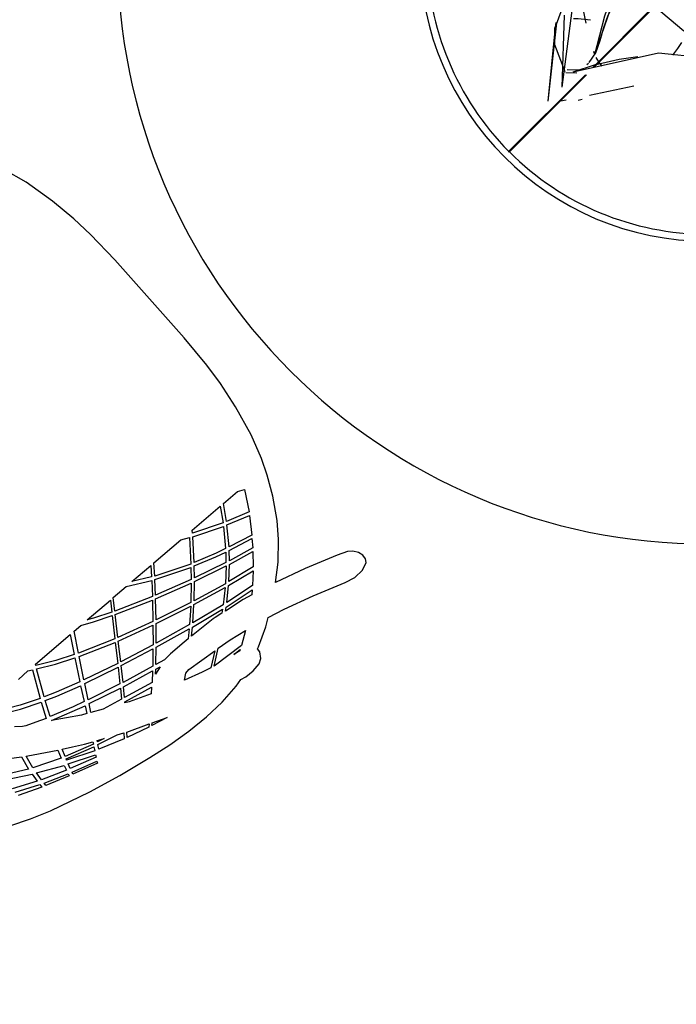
# Model space of a CAD drawing. Extents: x 109676 to 150640, y -94043 to -57043.
# Tile 27 of 39: x 136234 to 136827, y -76492 to -75603. Entities that reach past the tile are written whole.
import ezdxf

# ---------------------------------------------------------------- set-up
doc = ezdxf.new("R2010")
doc.units = 0
doc.layers.get('0').update_dxf_attribs({"linetype": 'CONTINUOUS'})
doc.layers.get('DEFPOINTS').update_dxf_attribs({"linetype": 'CONTINUOUS'})
for name, color, linetype in [('A-ANNO-DIMS', 1, 'CONTINUOUS'), ('A-DETL-GENF', 3, 'CONTINUOUS'), ('I-FURN', 2, 'CONTINUOUS')]:
    doc.layers.add(name, color=color, linetype=linetype)
doc.styles.add('ARIAL_NARROW_2', font='ARIALN.TTF', dxfattribs={"height": 150})
doc.dimstyles.new('DIAGONAL_-_2_0MM_ARIAL', dxfattribs={"dimscale": 304.8, "dimtxt": 153.514646, "dimasz": 0.246063, "dimexe": 0.246063, "dimexo": 0.0625, "dimgap": 0.036909, "dimtad": 1, "dimlfac": 0.001, "dimrnd": 0.01, "dimzin": 0, "dimtxsty": 'ARIAL_NARROW_2', "dimblk1": 'OBLIQUE', "dimblk2": 'OBLIQUE', "dimsah": 1, "dimcen": 0.09, "dimdle": 0.246063, "dimazin": 3, "dimtfac": 1, "dimtdec": 4, "dimtix": 1, "dimtmove": 0, "dimatfit": 3, "dimtvp": 1, "dimtolj": 1, "dimtzin": 0})
doc.dimstyles.new('DIAGONAL_-_2_5MM_ARIAL_3', dxfattribs={"dimscale": 304.8, "dimtxt": 153.514646, "dimasz": 0.246063, "dimexe": 0.590551, "dimexo": 0.369094, "dimgap": 0.246063, "dimtad": 1, "dimlfac": 0.001, "dimrnd": 0.01, "dimzin": 0, "dimtxsty": 'ARIAL_NARROW_2', "dimblk1": 'OBLIQUE', "dimblk2": 'OBLIQUE', "dimsah": 1, "dimcen": 0.09, "dimdle": 0.590551, "dimazin": 3, "dimtfac": 1, "dimtdec": 4, "dimtix": 1, "dimtmove": 0, "dimatfit": 3, "dimtvp": 1, "dimtolj": 1, "dimtzin": 0})

# ---------------------------------------------------------------- blocks, each defined once
blk = doc.blocks.new('FIRE_PIT_-_CONCRETE_FIRE_P')
at = {"layer": 'I-FURN'}
for p, q in [((-102.1, -91.13), (-70.26, 0)), ((-125.25, -32.77), (-137.79, -66.6)), ((-115.42, -37.11), (-110, -62.73)), ((-55.67, -41.01), (-21.55, -69.76)), ((-49.52, -48.56), (-103.91, -102.95)), ((-102.46, -102.63), (-48.2, -48.37)), ((-131.59, -120.62), (-129.46, -55.63)), ((-144.19, -133.22), (-136.31, -62.47)), ((-103.12, -88.46), (-102.31, -90.86)), ((-103.12, -88.46), (-100.86, -88.75)), ((-101.04, -93.8), (-98.73, -97.77)), ((-116.13, -105.37), (-126.87, -105.04)), ((-121.54, -106.88), (-101.22, -100.26)), ((-109.18, -100.16), (-107.72, -98.92)), ((-98.27, -98.43), (-95.5, -101.72)), ((-110.39, -109.43), (-179.89, -178.93)), ((-179.32, -179.49), (-109.47, -109.63)), ((-128.04, -107.56), (-118.27, -107.63)), ((-106.72, -127.98), (-66.76, -119.38)), ((-132.91, -133.08), (-127.81, -132.15)), ((-117.06, -132.34), (-113.31, -131.39)), ((-179.89, -178.93), (-179.32, -179.49))]:
    blk.add_line(p, q, dxfattribs=at)
at = {"layer": 'I-FURN', "flags": 128}
for points in [[(-131.59, -120.62), (-122.39, -51.55), (-121.48, -4.48)], [(-102.1, -91.13), (-92.85, -56.22), (-79.13, -16.85), (-76.58, -10.04)], [(-107.22, -98.44), (-101.15, -89.54), (-97.14, -78.58), (-93.83, -66.93), (-90, -55.79), (-84.69, -46.13), (-77.28, -38.58), (-68.33, -33.7)], [(-144.19, -133.22), (-137.47, -66.63), (-136.88, -62.26)], [(-121.22, -58.61), (-117.07, -58.66), (-105.98, -59.9)], [(-128.88, -106.72), (-138.22, -82.41), (-138.17, -67.49), (-137.79, -66.6)], [(-23.52, -80.41), (-27.24, -85.62), (-31.91, -91.83)], [(-121.54, -106.88), (-44.48, -89.7), (-3.68, -93.75)], [(-99.66, -99.82), (-80.01, -95.28), (-63.04, -93.1)]]:
    blk.add_lwpolyline(points, dxfattribs=at)
at = {"layer": 'I-FURN'}
for centre, radius, start, end in [((0, 0), 533.4, 180, 360), ((0.4, 0.4), 260.35, 180, 360), ((0.4, 0.4), 254, 180.09018, 224.83844), ((0.4, 0.4), 254, 225.01807, 269.82062)]:
    blk.add_arc(centre, radius, start, end, dxfattribs=at)
blk = doc.blocks.new('CADEIRA_ALIAS_KOBI_-_PÉS_D')
at = {"layer": 'A-DETL-GENF'}
for p, q in [((-271.37, 129.96), (-279.02, 111.95)), ((-279.02, 111.95), (-285.67, 93.53)), ((-264.67, 85.33), (-256.1, 106.15)), ((-251.88, 106.17), (-261.63, 85.12)), ((-257.77, 84.74), (-247.78, 106.17)), ((-237.51, 105.78), (-249.95, 84.03)), ((-244.59, 83.42), (-232.54, 105.41)), ((-285.67, 93.53), (-296.59, 55.56)), ((-223.14, 93.72), (-231.77, 80.74)), ((-273.38, 59.98), (-266.04, 81.53)), ((-263.18, 81.29), (-271.41, 59.42)), ((-267.83, 58.4), (-259.31, 80.97)), ((-266.04, 81.53), (-263.18, 81.29)), ((-261.63, 85.12), (-264.67, 85.33)), ((-251.65, 80.29), (-263.42, 57.01)), ((-259.31, 80.97), (-251.65, 80.29)), ((-249.95, 84.03), (-257.77, 84.74)), ((-231.77, 80.74), (-244.59, 83.42)), ((-256.6, 54.7), (-246.3, 79.69)), ((-237.61, 71.69), (-249.22, 52.09)), ((-246.3, 79.69), (-234.11, 77.21)), ((-235.07, 75.76), (-237.61, 71.69)), ((-234.11, 77.21), (-235.07, 75.76)), ((-211.99, 61.67), (-207.53, 67.43)), ((-296.59, 55.56), (-303.55, 25.64)), ((-281.77, 33.24), (-274.59, 56.39)), ((-272.65, 55.84), (-280.23, 32.43)), ((-276.93, 30.54), (-269.09, 54.8)), ((-264.78, 53.43), (-275.09, 29.4)), ((-274.59, 56.39), (-272.65, 55.84)), ((-271.41, 59.42), (-273.38, 59.98)), ((-269.09, 54.8), (-264.78, 53.43)), ((-263.42, 57.01), (-267.83, 58.4)), ((-249.22, 52.09), (-256.6, 54.7)), ((-217.07, 50.3), (-213.51, 59.12)), ((-213.51, 59.12), (-211.99, 61.67)), ((-194.53, 61.66), (-199.07, 52.74)), ((-196.27, 50.65), (-191.41, 60.21)), ((-271.92, 27.59), (-261.32, 52.3)), ((-260.04, 51.84), (-268.63, 25.74)), ((-266.61, 24.56), (-257.88, 51.07)), ((-261.32, 52.3), (-260.04, 51.84)), ((-257.88, 51.07), (-251.23, 48.71)), ((-251.23, 48.71), (-256.01, 40.27)), ((-220.85, 40.92), (-217.07, 50.3)), ((-199.07, 52.74), (-206.93, 34.6)), ((-203.84, 33.19), (-196.27, 50.65)), ((-256.01, 40.27), (-261.15, 30.66)), ((-239.82, 15.07), (-225.27, 38.59)), ((-225.27, 38.59), (-235.73, 7.24)), ((-229.27, 15.8), (-221.99, 37.14)), ((-221.99, 37.14), (-208.23, 30.88)), ((-206.93, 34.6), (-220.85, 40.92)), ((-177.98, 36.34), (-177.79, 24.85)), ((-280.23, 32.43), (-281.77, 33.24)), ((-275.09, 29.4), (-276.93, 30.54)), ((-268.63, 25.74), (-271.92, 27.59)), ((-261.15, 30.66), (-264.65, 23.45)), ((-208.23, 30.88), (-212.2, 20.32)), ((-209.31, 18.44), (-205.16, 29.47)), ((-205.16, 29.47), (-181.63, 17.59)), ((-179.79, 21.07), (-203.84, 33.19)), ((-303.55, 25.64), (-309.53, -5.35)), ((-281.51, 0.7), (-273.25, 23.76)), ((-269.57, 21.67), (-274.56, 3.01)), ((-273.25, 23.76), (-269.57, 21.67)), ((-269.32, 13.81), (-267.54, 20.5)), ((-266.39, 19.85), (-269.32, 13.81)), ((-267.54, 20.5), (-266.39, 19.85)), ((-264.65, 23.45), (-266.61, 24.56)), ((-212.2, 20.32), (-219.47, -1.98)), ((-216.51, -3.65), (-209.31, 18.44)), ((-177.79, 24.85), (-179.79, 21.07)), ((-241.95, 10.71), (-239.82, 15.07)), ((-235.73, 7.24), (-241.95, 10.71)), ((-232.29, 5.29), (-229.27, 15.8)), ((-181.63, 17.59), (-189.75, 2.2)), ((-187.49, -0.3), (-178.83, 16.17)), ((-178.83, 16.17), (-177.82, 15.63)), ((-177.82, 15.63), (-178.66, -25.8)), ((-277.33, -2.69), (-281.51, 0.7)), ((-274.56, 3.01), (-277.33, -2.69)), ((-248.68, -3.02), (-243.71, 7.12)), ((-236.64, 3.16), (-245.17, -27.23)), ((-243.71, 7.12), (-236.64, 3.16)), ((-241.93, -29.56), (-233.53, 1.42)), ((-233.53, 1.42), (-220.45, -6.01)), ((-219.47, -1.98), (-232.29, 5.29)), ((-189.75, 2.2), (-197.17, -14.86)), ((-309.53, -5.35), (-312.84, -26.63)), ((-288.42, -23.23), (-282.39, -2.1)), ((-278.51, -5.25), (-286.46, -25.34)), ((-282.39, -2.1), (-278.51, -5.25)), ((-253.24, -21.37), (-248.68, -3.02)), ((-220.45, -6.01), (-229.56, -38.36)), ((-226.69, -40.37), (-217.51, -7.7)), ((-217.51, -7.7), (-198.96, -18.42)), ((-197.17, -14.86), (-216.51, -3.65)), ((-194.49, -16.44), (-187.49, -0.3)), ((-178.66, -25.8), (-194.49, -16.44)), ((-312.84, -26.63), (-315.15, -47.69)), ((-292.84, -41.35), (-289.29, -26.14)), ((-289.29, -26.14), (-287.53, -28.05)), ((-286.46, -25.34), (-288.42, -23.23)), ((-267.36, -44.79), (-259.42, -24.92)), ((-256.93, -22.18), (-263.07, -48.82)), ((-260.34, -52.2), (-253.92, -24.4)), ((-259.42, -24.92), (-257.77, -21.54)), ((-257.77, -21.54), (-256.93, -22.18)), ((-253.92, -24.4), (-245.93, -30.22)), ((-245.17, -27.23), (-253.24, -21.37)), ((-198.96, -18.42), (-211.06, -51.35)), ((-208.48, -53.16), (-196.3, -20)), ((-196.3, -20), (-178.76, -30.37)), ((-287.53, -28.05), (-292.84, -41.35)), ((-245.93, -30.22), (-252.78, -59.45)), ((-249.73, -62.31), (-242.79, -32.48)), ((-242.79, -32.48), (-230.23, -41.42)), ((-229.56, -38.36), (-241.93, -29.56)), ((-178.76, -30.37), (-178.92, -38.4)), ((-230.23, -41.42), (-238.09, -72.95)), ((-235.34, -75.45), (-227.37, -43.43)), ((-227.37, -43.43), (-211.98, -54.24)), ((-211.06, -51.35), (-226.69, -40.37)), ((-178.92, -38.4), (-184.1, -48.98)), ((-315.15, -47.69), (-316.16, -68.01)), ((-263.07, -48.82), (-267.36, -44.79)), ((-252.78, -59.45), (-260.34, -52.2)), ((-191.08, -65.39), (-208.48, -53.16)), ((-184.1, -48.98), (-191.08, -65.39)), ((-188.47, -67.22), (-181.66, -51.19)), ((-181.66, -51.19), (-179.07, -45.89)), ((-179.07, -45.89), (-179.63, -73.45)), ((-254.49, -66.93), (-256.86, -59.38)), ((-256.86, -59.38), (-253.5, -62.6)), ((-211.98, -54.24), (-222.1, -87.14)), ((-219.55, -89.38), (-209.47, -56)), ((-209.47, -56), (-192.3, -68.07)), ((-316.16, -68.01), (-315.66, -87.59)), ((-253.5, -62.6), (-254.49, -66.93)), ((-252.39, -74.01), (-250.45, -65.47)), ((-250.45, -65.47), (-238.9, -76.04)), ((-238.09, -72.95), (-249.73, -62.31)), ((-192.3, -68.07), (-204.96, -101.8)), ((-202.47, -103.9), (-189.7, -69.89)), ((-189.7, -69.89), (-179.7, -76.94)), ((-179.63, -73.45), (-188.47, -67.22)), ((-283.39, -92.02), (-278.2, -75.39)), ((-278.2, -75.39), (-274.28, -80.52)), ((-252.08, -81.69), (-252.39, -74.01)), ((-238.9, -76.04), (-246.47, -109.37)), ((-243.77, -112.23), (-236.15, -78.54)), ((-236.15, -78.54), (-222.97, -90.19)), ((-222.1, -87.14), (-235.34, -75.45)), ((-179.7, -76.94), (-180.01, -92.22)), ((-315.66, -87.59), (-313.3, -106.44)), ((-273.63, -84.85), (-276.58, -113.44)), ((-274.28, -80.52), (-273.63, -84.85)), ((-252.29, -97.99), (-252.08, -81.69)), ((-285.64, -100.64), (-283.39, -92.02)), ((-222.97, -90.19), (-232, -124.03)), ((-229.55, -126.38), (-220.49, -92.36)), ((-220.49, -92.36), (-205.94, -104.76)), ((-204.96, -101.8), (-219.55, -89.38)), ((-180.01, -92.22), (-191.13, -113.22)), ((-313.3, -106.44), (-311.66, -113.75)), ((-289.17, -134.58), (-286.54, -103.87)), ((-286.54, -103.87), (-276.99, -117.35)), ((-276.58, -113.44), (-285.64, -100.64)), ((-254.06, -131.49), (-252.74, -106.5)), ((-252.74, -106.5), (-247.27, -112.58)), ((-252.54, -102.63), (-252.29, -97.99)), ((-246.47, -109.37), (-252.54, -102.63)), ((-205.94, -104.76), (-216.74, -138.19)), ((-191.13, -113.22), (-202.47, -103.9)), ((-188.65, -115.25), (-180.15, -99.12)), ((-180.15, -99.12), (-180.61, -121.63)), ((-311.66, -113.75), (-312.71, -118.88)), ((-247.27, -112.58), (-253.3, -143.72)), ((-250.61, -146.83), (-244.55, -115.47)), ((-244.55, -115.47), (-232.84, -127.23)), ((-232, -124.03), (-243.77, -112.23)), ((-214.27, -140.35), (-203.42, -106.85)), ((-203.42, -106.85), (-192.49, -115.89)), ((-180.61, -121.63), (-188.65, -115.25)), ((-312.71, -118.88), (-313.18, -127.33)), ((-291.73, -130.3), (-290.5, -124.23)), ((-290.5, -124.23), (-291.12, -131.36)), ((-276.99, -117.35), (-278.33, -130.39)), ((-192.49, -115.89), (-206.1, -147.34)), ((-203.69, -149.49), (-190.05, -117.87)), ((-190.05, -117.87), (-180.68, -125.3)), ((-313.18, -127.33), (-311.92, -135.65)), ((-291.12, -131.36), (-291.73, -130.3)), ((-278.33, -130.39), (-281.36, -146.46)), ((-254.43, -133.82), (-254.06, -131.49)), ((-232.84, -127.23), (-240.14, -158.48)), ((-237.69, -160.99), (-230.39, -129.59)), ((-230.39, -129.59), (-217.53, -141.45)), ((-216.74, -138.19), (-229.55, -126.38)), ((-180.68, -125.3), (-181.33, -157.19)), ((-311.92, -135.65), (-309.38, -139.79)), ((-309.38, -139.79), (-304.54, -143.24)), ((-281.36, -146.46), (-289.17, -134.58)), ((-255.54, -140.87), (-254.43, -133.82)), ((-253.3, -143.72), (-255.54, -140.87)), ((-217.53, -141.45), (-226.12, -172.05)), ((-206.1, -147.34), (-214.27, -140.35)), ((-304.54, -143.24), (-301.06, -143.48)), ((-301.06, -143.48), (-300.27, -145.25)), ((-300.27, -145.25), (-291.08, -162.22)), ((-259.06, -163.32), (-256.11, -144.53)), ((-253.86, -147.39), (-258.06, -175.26)), ((-256.11, -144.53), (-253.86, -147.39)), ((-255.24, -178.27), (-251.1, -150.55)), ((-251.1, -150.55), (-240.73, -162.09)), ((-240.14, -158.48), (-250.61, -146.83)), ((-223.6, -174.14), (-215.04, -143.62)), ((-215.04, -143.62), (-206.95, -150.57)), ((-206.95, -150.57), (-213.97, -170.6)), ((-184.96, -164.47), (-203.69, -149.49)), ((-211.64, -173.07), (-204.54, -152.71)), ((-204.54, -152.71), (-186.52, -167.13)), ((-181.33, -157.19), (-184.96, -164.47)), ((-291.08, -162.22), (-286.18, -169.46)), ((-261.11, -171.9), (-259.06, -163.32)), ((-240.73, -162.09), (-245.69, -187.54)), ((-243.16, -189.84), (-238.28, -164.6)), ((-238.28, -164.6), (-227.08, -175.31)), ((-226.12, -172.05), (-237.69, -160.99)), ((-186.52, -167.13), (-197.94, -194.06)), ((-286.18, -169.46), (-290.2, -185.3)), ((-258.06, -175.26), (-261.11, -171.9)), ((-227.08, -175.31), (-232.48, -198.79)), ((-229.93, -200.87), (-224.55, -177.41)), ((-224.55, -177.41), (-217.45, -183.5)), ((-216.55, -180.18), (-223.6, -174.14)), ((-213.97, -170.6), (-216.55, -180.18)), ((-214.09, -182.23), (-211.64, -173.07)), ((-195.27, -195.96), (-183.89, -169.12)), ((-183.89, -169.12), (-181.6, -170.8)), ((-181.6, -170.8), (-182.28, -204.11)), ((-290.2, -185.3), (-298.54, -212.9)), ((-245.69, -187.54), (-255.24, -178.27)), ((-217.45, -183.5), (-223.24, -205.96)), ((-220.75, -207.98), (-214.98, -185.56)), ((-214.98, -185.56), (-198.99, -197.3)), ((-197.94, -194.06), (-214.09, -182.23)), ((-275.33, -223.95), (-266.83, -195.5)), ((-266.83, -195.5), (-254.75, -209.47)), ((-232.48, -198.79), (-243.16, -189.84)), ((-223.24, -205.96), (-229.93, -200.87)), ((-198.99, -197.3), (-206.21, -218.12)), ((-203.54, -220), (-196.32, -199.19)), ((-196.32, -199.19), (-182.36, -207.97)), ((-182.28, -204.11), (-195.27, -195.96)), ((-298.54, -212.9), (-308.7, -242.48)), ((-254.75, -209.47), (-239.9, -223.36)), ((-206.21, -218.12), (-220.75, -207.98)), ((-182.36, -207.97), (-182.69, -224.51)), ((-185.75, -230.46), (-203.54, -220)), ((-285.52, -253.63), (-275.33, -223.95)), ((-239.9, -223.36), (-226.14, -233.87)), ((-182.69, -224.51), (-185.75, -230.46)), ((-226.14, -233.87), (-207.16, -245.45)), ((-308.7, -242.48), (-311.32, -251.94)), ((-207.16, -245.45), (-189.67, -254.25)), ((-311.32, -251.94), (-310.89, -261.71)), ((-289.21, -262.73), (-285.52, -253.63)), ((-189.67, -254.25), (-174.96, -260.43)), ((-310.89, -261.71), (-307.88, -268.67)), ((-296.5, -269.49), (-292.38, -266.58)), ((-292.38, -266.58), (-289.21, -262.73)), ((-174.96, -260.43), (-152.85, -267.75)), ((152.85, -267.75), (174.96, -260.43)), ((-307.88, -268.67), (-305.14, -270.63)), ((-305.14, -270.63), (-301.02, -270.97)), ((-301.02, -270.97), (-296.5, -269.49)), ((-152.85, -267.75), (-124.38, -274.11)), ((-124.38, -274.11), (-99.7, -277.79)), ((99.7, -277.79), (124.38, -274.11)), ((124.38, -274.11), (152.85, -267.75)), ((-99.7, -277.79), (-79.04, -279.76)), ((-79.04, -279.76), (-47.18, -280.87)), ((-47.18, -280.87), (0, -280.87)), ((0, -280.87), (47.18, -280.87)), ((47.18, -280.87), (79.04, -279.76)), ((79.04, -279.76), (99.7, -277.79))]:
    blk.add_line(p, q, dxfattribs=at)
blk = doc.blocks.new('_OBLIQUE')
at = {"color": 0, "linetype": 'BYBLOCK'}
blk.add_line((-0.5, -0.5), (0.5, 0.5), dxfattribs=at)
blk = doc.blocks.new('*D105')
at = {"layer": 'A-ANNO-DIMS', "color": 0}
for p, q in [((140237.79, -75543.03), (141079.27, -75543.03)), ((140320.91, -78917.81), (140776.98, -78998.23))]:
    blk.add_line(p, q, dxfattribs=at)
blk.add_arc((121181.55, -75543.03), 19717.72, 350, 360, dxfattribs=at)
at = {"layer": 'DEFPOINTS', "color": 0}
for p in [(121181.55, -75543.03), (140125.29, -75543.03), (140765.94, -77832.11), (140210.12, -78898.28)]:
    blk.add_point(p, dxfattribs=at)
at = {"layer": 'A-ANNO-DIMS', "color": 0, "xscale": 75, "yscale": 75, "zscale": 75}
for p, rotation in [((140899.27, -75543.03), 89.99999999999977), ((140599.71, -78966.97), 259.9999999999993)]:
    blk.add_blockref('_OBLIQUE', p, dxfattribs=dict(at, rotation=rotation))
at = {"layer": 'A-ANNO-DIMS', "color": 0, "insert": (140673.23, -77248.33), "char_height": 150, "width": 327.4979, "attachment_point": 5, "rotation": 85, "style": 'ARIAL_NARROW_2'}
blk.add_mtext('\\A1;10°', dxfattribs=at)
blk = doc.blocks.new('*D112')
at = {"layer": 'A-ANNO-DIMS', "color": 0}
for p, q in [((139681.69, -75649.98), (139541.22, -75406.67)), ((134749.41, -78259.83), (139643.67, -75434.13)), ((134917.34, -78400.68), (134776.86, -78157.37))]:
    blk.add_line(p, q, dxfattribs=at)
at = {"layer": 'DEFPOINTS', "color": 0}
for p in [(139578.72, -75471.63), (139691.22, -75666.48), (134926.86, -78417.18)]:
    blk.add_point(p, dxfattribs=at)
at = {"layer": 'A-ANNO-DIMS', "color": 0, "xscale": 75, "yscale": 75, "zscale": 75}
for p, rotation in [((139578.72, -75471.63), 30.00000000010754), ((134814.36, -78222.33), 210.0000000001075)]:
    blk.add_blockref('_OBLIQUE', p, dxfattribs=dict(at, rotation=rotation))
at = {"layer": 'A-ANNO-DIMS', "color": 0, "insert": (137152.62, -76770.91), "char_height": 150, "width": 399.7276, "attachment_point": 5, "rotation": 30, "style": 'ARIAL_NARROW_2'}
blk.add_mtext('\\A1;5.50', dxfattribs=at)
blk = doc.blocks.new('*D116')
at = {"layer": 'A-ANNO-DIMS', "color": 0}
for p, q in [((139619.94, -73664.16), (139619.94, -79018.3)), ((134855.58, -78557.68), (134855.58, -79018.3)), ((139694.94, -78943.3), (134780.58, -78943.3))]:
    blk.add_line(p, q, dxfattribs=at)
at = {"layer": 'DEFPOINTS', "color": 0}
for p in [(139619.94, -73645.11), (134855.58, -78538.63), (134855.58, -78943.3)]:
    blk.add_point(p, dxfattribs=at)
at = {"layer": 'A-ANNO-DIMS', "color": 0, "xscale": 75, "yscale": 75, "zscale": 75, "rotation": 180}
blk.add_blockref('_OBLIQUE', (134855.58, -78943.3), dxfattribs=at)
at = {"layer": 'A-ANNO-DIMS', "color": 0, "xscale": 75, "yscale": 75, "zscale": 75}
blk.add_blockref('_OBLIQUE', (139619.94, -78943.3), dxfattribs=at)
at = {"layer": 'A-ANNO-DIMS', "color": 0, "insert": (137237.76, -78855.46), "char_height": 150, "width": 399.7276, "attachment_point": 5, "style": 'ARIAL_NARROW_2'}
blk.add_mtext('\\A1;4.76', dxfattribs=at)

msp = doc.modelspace()

# ---------------------------------------------------------------- block references
at = {"layer": 'I-FURN'}
msp.add_blockref('FIRE_PIT_-_CONCRETE_FIRE_P', (136855.584, -75543.026, -671.613), dxfattribs=at)
at = {"layer": 'I-FURN', "rotation": 131.6895732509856}
msp.add_blockref('CADEIRA_ALIAS_KOBI_-_PÉS_D', (136141.435, -76041.824, -671.613), dxfattribs=at)

# ---------------------------------------------------------------- dimensions: what is measured, and where the dimension line sits
at = {"layer": 'A-ANNO-DIMS'}
dim = msp.add_linear_dim(base=(134855.584, -78943.296, -671.613), p1=(139619.938, -73645.109, -671.613), p2=(134855.584, -78538.631, -671.613), dimstyle='DIAGONAL_-_2_0MM_ARIAL', override={"dimpost": '<>', "dimfxl": 6829.759835}, dxfattribs=at)
dim.commit()
dim.dimension.update_dxf_attribs({"geometry": '*D116', "text_midpoint": (137237.761, -78855.46, -671.613)})
dim = msp.add_linear_dim(base=(139578.715, -75471.626, -671.613), p1=(134926.861, -78417.182, -671.613), p2=(139691.215, -75666.481, -671.613), angle=30, dimstyle='DIAGONAL_-_2_0MM_ARIAL', override={"dimpost": '<>', "dimfxl": 5501.401798}, dxfattribs=at)
dim.commit()
dim.dimension.update_dxf_attribs({"geometry": '*D112', "text_midpoint": (137152.62, -76770.908, -671.613)})
dim = msp.add_angular_dim_3p(base=(140765.944, -77832.113, -671.613), center=(121181.547, -75543.026, -671.613), p1=(140210.123, -78898.277, -671.613), p2=(140125.295, -75543.026, -671.613), dimstyle='DIAGONAL_-_2_5MM_ARIAL_3', override={"dimdec": 0, "dimpost": '<>', "dimfxl": 3356.323517}, dxfattribs=at)
dim.commit()
dim.dimension.update_dxf_attribs({"geometry": '*D105', "text_midpoint": (140673.227, -77248.327, -671.613)})

doc.saveas('drawing.dxf')
